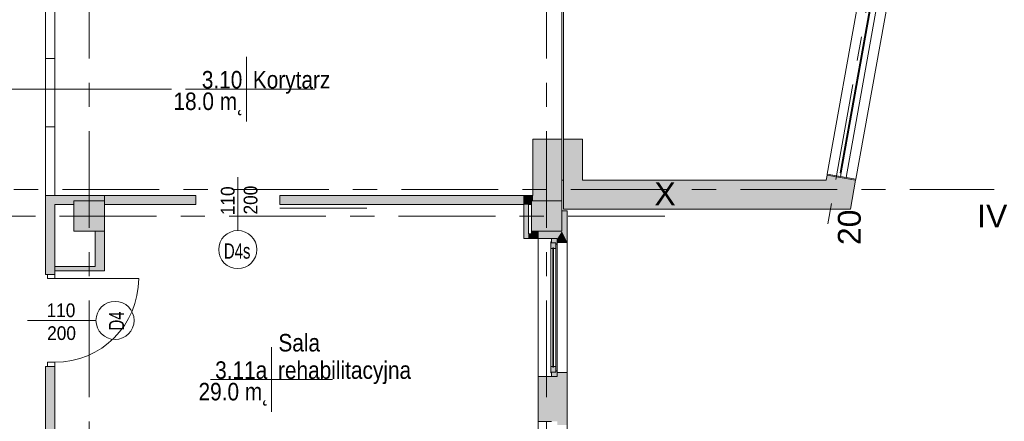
# Model space of a CAD drawing. Header units: centimetres. Extents: x -2424 to 2319, y 5 to 3760.
# Tile 82 of 117: x 496 to 1788, y 2059 to 2586. Entities that reach past the tile are written whole.
import ezdxf

# ---------------------------------------------------------------- set-up
doc = ezdxf.new("R2010")
doc.units = ezdxf.units.CM
doc.linetypes.add('Oś', pattern=[222.25, 127, -31.75, 31.75, -31.75])
for name, color, linetype, lineweight in [('A-ANNO-NOTE', 131, 'Continuous', 9), ('A-AREA', 32, 'Continuous', 13), ('A-AREA-IDEN', 2, 'Continuous', 13), ('A-DETL-GENF', 92, 'Continuous', 9), ('A-DETL-MEDM', 33, 'Continuous', 25), ('A-DOOR', 31, 'Continuous', 13), ('A-FLOR', 192, 'Continuous', 13), ('A-GLAZ', 151, 'Continuous', 13), ('A-WALL', 113, 'Continuous', 13), ('S-COLS', 52, 'Continuous', 13), ('S-GRID', 1, 'Continuous', 13), ('S-GRID-IDEN', 1, 'Continuous', 13)]:
    doc.layers.add(name, color=color, linetype=linetype, lineweight=lineweight)
doc.layers.add('A-WALL-PATT', color=111, linetype='Continuous', lineweight=13, plot=False)
doc.styles.add('Arial', font='arial.ttf', dxfattribs={"width": 0.9, "height": 18})
doc.styles.add('Arial_1', font='arial.ttf', dxfattribs={"width": 0.7, "height": 20})
doc.styles.add('Arial_5', font='arial.ttf', dxfattribs={"height": 30})
doc.styles.add('Arial_6', font='arial.ttf', dxfattribs={"width": 0.85, "height": 23})

msp = doc.modelspace()

# ---------------------------------------------------------------- hatches: boundary and pattern name
at = {"layer": 'A-GLAZ', "lineweight": 9}
h = msp.add_hatch(color=251, dxfattribs=at)
h.paths.add_polyline_path([(1193.9, 2298.8), (1193.9, 2293.3), (1199.4, 2293.3), (1199.4, 2291.3), (1201.4, 2291.3), (1201.4, 2298.8), (1196, 2298.8)], flags=0)
h.paths.add_polyline_path([(1201.4, 2125.3), (1199.4, 2125.3), (1199.4, 2123.3), (1193.9, 2123.3), (1193.9, 2117.8), (1201.4, 2117.8)], flags=0)
h = msp.add_hatch(color=251, dxfattribs=at)
h.paths.add_polyline_path([(1192.9, 2294.3), (1192.9, 2285.8), (1195.6, 2285.8), (1195.6, 2286.8), (1196.6, 2286.8), (1196.6, 2285.8), (1199.4, 2285.8), (1199.4, 2293.3), (1193.9, 2293.3), (1193.9, 2294.3)], flags=0)
h.paths.add_polyline_path([(1196.6, 2130.8), (1196.6, 2129.8), (1195.6, 2129.8), (1195.6, 2130.8), (1192.9, 2130.8), (1192.9, 2122.3), (1193.9, 2122.3), (1193.9, 2123.3), (1199.4, 2123.3), (1199.4, 2130.8)], flags=0)
msp.add_hatch(color=251, dxfattribs=at).paths.add_polyline_path([(1196, 2286.8), (1195.6, 2286.8), (1195.6, 2129.8), (1196.6, 2129.8), (1196.6, 2286.8)], flags=0)
at = {"layer": 'S-COLS', "lineweight": 9}
for points in [[(567.4, 2308.3), (607.4, 2308.3), (607.4, 2348.3), (567.4, 2348.3)], [(1167.4, 2308.3), (1207.4, 2308.3), (1207.4, 2348.3), (1167.4, 2348.3)]]:
    msp.add_hatch(color=251, dxfattribs=at).paths.add_polyline_path(points, flags=0)

# ---------------------------------------------------------------- linework, layer by layer
at = {"layer": 'A-ANNO-NOTE', "color": 251, "lineweight": 9}
for p, q in [((782.4, 2379.3), (782.4, 2309.3)), ((782.4, 2379.3), (782.4, 2309.3)), ((506.4, 2191.3), (596.4, 2191.3)), ((506.4, 2191.3), (596.4, 2191.3))]:
    msp.add_line(p, q, dxfattribs=at)
for centre in [(782.4, 2284.3), (621.4, 2191.3)]:
    msp.add_circle(centre, 25, dxfattribs=at)
at = {"layer": 'A-AREA', "color": 251, "lineweight": 9}
for p, q in [((1207.4, 2429.3), (1207.4, 2757.3)), ((1209.4, 2429.3), (1209.4, 2757.3))]:
    msp.add_line(p, q, dxfattribs=at)
at = {"layer": 'A-AREA-IDEN', "color": 251, "lineweight": 9}
for p, q in [((793.6, 2537.4), (793.6, 2494.9)), ((427.3, 2494.9), (695.3, 2494.9)), ((803.4, 2494.9), (713.6, 2494.9)), ((713.6, 2494.9), (883.6, 2494.9)), ((793.6, 2494.9), (793.6, 2452.4)), ((826.4, 2156.2), (826.4, 2113.7)), ((836.2, 2113.7), (746.4, 2113.7)), ((746.4, 2113.7), (906.4, 2113.7)), ((826.4, 2113.7), (826.4, 2071.2))]:
    msp.add_line(p, q, dxfattribs=at)
at = {"layer": 'A-DETL-GENF', "color": 251, "lineweight": 9}
for p, q in [((532.9, 2251.8), (542.4, 2251.8)), ((532.9, 2246.3), (532.9, 2251.8)), ((542.4, 2251.8), (542.4, 2246.3)), ((542.4, 2246.3), (532.9, 2246.3)), ((532.9, 2136.3), (542.4, 2136.3)), ((532.9, 2130.8), (532.9, 2136.3)), ((542.4, 2130.8), (532.9, 2130.8)), ((542.4, 2136.3), (542.4, 2130.8))]:
    msp.add_line(p, q, dxfattribs=at)
at = {"layer": 'A-DETL-MEDM', "color": 251, "lineweight": 9}
for p, q in [((542.4, 2251.8), (532.9, 2251.8)), ((532.9, 2251.8), (532.9, 2246.3)), ((542.4, 2246.3), (542.4, 2251.8)), ((532.9, 2246.3), (542.4, 2246.3)), ((532.9, 2136.3), (542.4, 2136.3)), ((532.9, 2130.8), (532.9, 2136.3)), ((542.4, 2130.8), (532.9, 2130.8)), ((542.4, 2136.3), (542.4, 2130.8))]:
    msp.add_line(p, q, dxfattribs=at)
at = {"layer": 'A-DOOR', "color": 251, "lineweight": 9}
for p, q in [((782.4, 2326.3), (782.4, 2372.3)), ((837.4, 2338.8), (951.8, 2338.8)), ((542.4, 2246.3), (652.4, 2246.3))]:
    msp.add_line(p, q, dxfattribs=at)
msp.add_arc((542.4, 2246.3), 110, 270, 0, dxfattribs=at)
at = {"layer": 'A-FLOR', "color": 251, "lineweight": 9}
msp.add_line((1207.4, 2375.3), (1209.4, 2375.3), dxfattribs=at)
at = {"layer": 'A-GLAZ', "color": 251, "lineweight": 9}
for p, q in [((1572.6, 2380.4), (1690.1, 3035)), ((1572.4, 2385), (1688.3, 3030.7)), ((1580, 2379.1), (1697.5, 3033.6)), ((1697.5, 3033.6), (1580, 2379.1)), ((1573.4, 2384.9), (1572.4, 2385)), ((1580, 2379.1), (1572.6, 2380.4)), ((1193.9, 2298.8), (1201.4, 2298.8)), ((1193.9, 2293.3), (1193.9, 2298.8)), ((1201.4, 2298.8), (1201.4, 2291.3)), ((1201.4, 2117.8), (1201.4, 2298.8)), ((1192.9, 2294.3), (1193.9, 2294.3)), ((1192.9, 2285.8), (1192.9, 2294.3)), ((1195.6, 2285.8), (1192.9, 2285.8)), ((1192.9, 2285.8), (1192.9, 2130.8)), ((1193.9, 2294.3), (1193.9, 2293.3)), ((1193.9, 2293.3), (1199.4, 2293.3)), ((1199.4, 2293.3), (1193.9, 2293.3)), ((1195.6, 2286.8), (1196.6, 2286.8)), ((1195.6, 2129.8), (1195.6, 2286.8)), ((1195.6, 2286.8), (1195.6, 2285.8)), ((1196.6, 2286.8), (1195.6, 2286.8)), ((1196.6, 2286.8), (1196.6, 2129.8)), ((1196.6, 2285.8), (1196.6, 2286.8)), ((1199.4, 2285.8), (1196.6, 2285.8)), ((1199.4, 2293.3), (1199.4, 2285.8)), ((1199.4, 2291.3), (1199.4, 2293.3)), ((1201.4, 2291.3), (1199.4, 2291.3)), ((1199.4, 2285.8), (1199.4, 2130.8)), ((1201.4, 2291.3), (1201.4, 2125.3)), ((1192.9, 2122.3), (1192.9, 2130.8)), ((1192.9, 2130.8), (1195.6, 2130.8)), ((1195.6, 2130.8), (1195.6, 2129.8)), ((1196.6, 2130.8), (1199.4, 2130.8)), ((1196.6, 2129.8), (1196.6, 2130.8)), ((1199.4, 2130.8), (1199.4, 2123.3)), ((1193.9, 2122.3), (1192.9, 2122.3)), ((1193.9, 2123.3), (1193.9, 2122.3)), ((1199.4, 2123.3), (1193.9, 2123.3)), ((1193.9, 2117.8), (1193.9, 2123.3)), ((1193.9, 2123.3), (1199.4, 2123.3)), ((1201.4, 2117.8), (1193.9, 2117.8)), ((1196.6, 2129.8), (1195.6, 2129.8)), ((1195.6, 2129.8), (1196.6, 2129.8)), ((1199.4, 2125.3), (1201.4, 2125.3)), ((1199.4, 2123.3), (1199.4, 2125.3)), ((1201.4, 2125.3), (1201.4, 2117.8))]:
    msp.add_line(p, q, dxfattribs=at)
at = {"layer": 'A-WALL', "color": 251, "lineweight": 9}
for p, q in [((1555.4, 2383.5), (1672.9, 3038.1)), ((1710.3, 3031.3), (1592.8, 2376.8)), ((530.4, 2625.3), (530.4, 2355.3)), ((542.4, 2355.3), (542.4, 2625.3)), ((530.4, 2535.3), (542.4, 2535.3)), ((542.4, 2445.3), (530.4, 2445.3)), ((1169.4, 2429.3), (1169.4, 2355.3)), ((1207.4, 2429.3), (1169.4, 2429.3)), ((1207.4, 2348.3), (1207.4, 2429.3)), ((1209.4, 2429.3), (1209.4, 2337.3)), ((1234.4, 2429.3), (1209.4, 2429.3)), ((1234.4, 2375.3), (1234.4, 2429.3)), ((1555.1, 2382), (1553.9, 2375.3)), ((1555.1, 2382), (1555.4, 2383.5)), ((1592.5, 2375.3), (1555.1, 2382)), ((1572.6, 2380.4), (1555.4, 2383.5)), ((1592.8, 2376.8), (1580, 2379.1)), ((1592.5, 2375.3), (1592.8, 2376.8)), ((1234.4, 2375.3), (1553.9, 2375.3)), ((1585.7, 2337.3), (1592.5, 2375.3)), ((530.4, 2355.3), (530.4, 2251.8)), ((542.4, 2355.3), (530.4, 2355.3)), ((727.4, 2355.3), (542.4, 2355.3)), ((607.4, 2348.3), (607.4, 2355.3)), ((727.4, 2343.3), (727.4, 2355.3)), ((1169.4, 2355.3), (837.4, 2355.3)), ((837.4, 2355.3), (837.4, 2343.3)), ((1157.4, 2298.8), (1157.4, 2355.3)), ((542.4, 2251.8), (542.4, 2343.3)), ((542.4, 2343.3), (567.4, 2343.3)), ((607.4, 2343.3), (727.4, 2343.3)), ((837.4, 2343.3), (1157.4, 2343.3)), ((1163.4, 2343.3), (1167.4, 2343.3)), ((1163.4, 2304.8), (1163.4, 2343.3)), ((1585.7, 2337.3), (1209.4, 2337.3)), ((1214.4, 2335.3), (1207.4, 2335.3)), ((1214.4, 2335.3), (1214.4, 1402.8)), ((595.4, 2308.3), (595.4, 2262.3)), ((607.4, 2256.3), (607.4, 2308.3)), ((1157.4, 2298.8), (1193.9, 2298.8)), ((1167.4, 2304.8), (1163.4, 2304.8)), ((1167.4, 2308.3), (1167.4, 2298.8)), ((1176.4, 2298.8), (1176.4, 2308.3)), ((1176.4, 1868.3), (1176.4, 2298.8)), ((1201.4, 2293.8), (1214.4, 2293.8)), ((595.4, 2262.3), (542.4, 2262.3)), ((530.4, 2251.8), (532.9, 2251.8)), ((542.4, 2256.3), (607.4, 2256.3)), ((532.9, 2130.8), (530.4, 2130.8)), ((530.4, 2130.8), (530.4, 2035.8)), ((542.4, 2035.8), (542.4, 2130.8)), ((1193.9, 2117.8), (1176.4, 2117.8)), ((1214.4, 2122.8), (1201.4, 2122.8)), ((1176.4, 2058.8), (1193.9, 2058.8))]:
    msp.add_line(p, q, dxfattribs=at)
at = {"layer": 'A-WALL-PATT', "color": 251, "linetype": 'Continuous', "lineweight": 9, "extrusion": (0, 0, -1)}
for points in [[(-1169.4, 2348.3), (-1207.4, 2429.3), (-1169.4, 2429.3)], [(-1207.4, 2429.3), (-1169.4, 2348.3), (-1182.7, 2348.3)], [(-1207.4, 2429.3), (-1182.7, 2348.3), (-1207.4, 2348.3)], [(-1209.4, 2375.3), (-1234.4, 2429.3), (-1209.4, 2429.3)], [(-1234.4, 2429.3), (-1209.4, 2375.3), (-1234.4, 2375.3)], [(-1592.5, 2375.3), (-1555.1, 2382), (-1553.9, 2375.3)], [(-1261.7, 2337.3), (-1209.4, 2375.3), (-1209.4, 2337.3)], [(-1209.4, 2375.3), (-1261.7, 2337.3), (-1553.9, 2375.3)], [(-1553.9, 2375.3), (-1261.7, 2337.3), (-1547.1, 2337.3)], [(-1553.9, 2337.3), (-1553.9, 2375.3), (-1547.1, 2337.3)], [(-1553.9, 2375.3), (-1553.9, 2337.3), (-1555.1, 2337.3)], [(-1553.9, 2375.3), (-1555.1, 2337.3), (-1592.5, 2375.3)], [(-1592.5, 2375.3), (-1555.1, 2337.3), (-1585.7, 2337.3)], [(-530.4, 2251.8), (-542.4, 2355.3), (-530.4, 2355.3)], [(-542.4, 2355.3), (-530.4, 2251.8), (-542.4, 2251.8)], [(-542.4, 2355.3), (-567.4, 2348.3), (-607.4, 2355.3)], [(-567.4, 2348.3), (-542.4, 2355.3), (-542.4, 2343.3)], [(-607.4, 2355.3), (-567.4, 2348.3), (-607.4, 2348.3)], [(-607.4, 2355.3), (-607.4, 2343.3), (-727.4, 2355.3)], [(-727.4, 2355.3), (-607.4, 2343.3), (-727.4, 2343.3)], [(-837.4, 2343.3), (-1157.4, 2355.3), (-837.4, 2355.3)], [(-1157.4, 2355.3), (-837.4, 2343.3), (-1157.4, 2343.3)], [(-1167.4, 2343.3), (-1157.4, 2355.3), (-1157.4, 2343.3)], [(-1157.4, 2355.3), (-1167.4, 2343.3), (-1167.4, 2348.3)], [(-1157.4, 2355.3), (-1167.4, 2348.3), (-1169.4, 2355.3)], [(-1169.4, 2355.3), (-1167.4, 2348.3), (-1169.4, 2348.3)], [(-567.4, 2343.3), (-567.4, 2348.3), (-542.4, 2343.3)], [(-1157.4, 2298.8), (-1163.4, 2343.3), (-1157.4, 2343.3)], [(-1163.4, 2343.3), (-1157.4, 2298.8), (-1163.4, 2298.8)], [(-1207.4, 2308.3), (-1214.4, 2293.8), (-1207.4, 2335.3)], [(-1207.4, 2335.3), (-1214.4, 2293.8), (-1214.4, 2335.3)], [(-595.4, 2256.3), (-607.4, 2308.3), (-595.4, 2308.3)], [(-607.4, 2308.3), (-595.4, 2256.3), (-607.4, 2256.3)], [(-1167.4, 2298.8), (-1163.4, 2304.8), (-1163.4, 2298.8)], [(-1163.4, 2304.8), (-1167.4, 2298.8), (-1167.4, 2304.8)], [(-1176.4, 2298.8), (-1167.4, 2308.3), (-1167.4, 2298.8)], [(-1167.4, 2308.3), (-1176.4, 2298.8), (-1176.4, 2308.3)], [(-1201.4, 2298.8), (-1176.4, 2308.3), (-1176.4, 2298.8)], [(-1176.4, 2308.3), (-1201.4, 2298.8), (-1207.4, 2308.3)], [(-1207.4, 2308.3), (-1201.4, 2298.8), (-1201.4, 2293.8)], [(-1207.4, 2308.3), (-1201.4, 2293.8), (-1214.4, 2293.8)], [(-595.4, 2256.3), (-542.4, 2262.3), (-542.4, 2256.3)], [(-542.4, 2262.3), (-595.4, 2256.3), (-595.4, 2262.3)], [(-530.4, 2035.8), (-542.4, 2130.8), (-530.4, 2130.8)], [(-542.4, 2130.8), (-530.4, 2035.8), (-532.9, 2035.8)], [(-542.4, 2130.8), (-532.9, 2035.8), (-542.4, 2035.8)], [(-1176.4, 2058.8), (-1201.4, 2117.8), (-1176.4, 2117.8)], [(-1201.4, 2117.8), (-1176.4, 2058.8), (-1201.4, 2058.8)], [(-1201.4, 2122.8), (-1201.4, 2053.8), (-1214.4, 2122.8)], [(-1214.4, 2122.8), (-1201.4, 2053.8), (-1214.4, 2053.8)]]:
    msp.add_solid(points, dxfattribs=at)
at = {"layer": 'A-WALL-PATT', "color": 251, "linetype": 'Continuous', "lineweight": 9}
for points in [[(607.4, 2343.3), (607.4, 2355.3), (607.4, 2348.3)], [(1201.4, 2117.8), (1201.4, 2053.8), (1201.4, 2122.8)], [(1201.4, 2117.8), (1201.4, 2058.8), (1201.4, 2053.8)]]:
    msp.add_solid(points, dxfattribs=at)
at = {"layer": 'S-COLS', "color": 251, "lineweight": 9}
for p, q in [((607.4, 2348.3), (567.4, 2348.3)), ((567.4, 2348.3), (567.4, 2308.3)), ((607.4, 2308.3), (607.4, 2348.3)), ((1207.4, 2348.3), (1167.4, 2348.3)), ((1167.4, 2348.3), (1167.4, 2308.3)), ((1207.4, 2308.3), (1207.4, 2348.3)), ((567.4, 2308.3), (607.4, 2308.3)), ((1167.4, 2308.3), (1207.4, 2308.3))]:
    msp.add_line(p, q, dxfattribs=at)
at = {"layer": 'S-GRID', "color": 251, "linetype": 'Oś', "lineweight": 9}
for p, q in [((1785.4, 3595), (1556.2, 2318)), ((587.4, 2884.3), (587.4, 27.1)), ((1187.4, 2884.3), (1187.4, 27.1)), ((-1225.6, 2363.3), (1774.4, 2363.3)), ((1342.5, 2328.3), (-1368.8, 2328.3))]:
    msp.add_line(p, q, dxfattribs=at)

# ---------------------------------------------------------------- texts
at = {"layer": 'A-ANNO-NOTE', "color": 251, "lineweight": 9}
for s, height, style, width, p in [('110', 18, 'Arial', 0.9, (778.1, 2329.5)), ('200', 18, 'Arial', 0.9, (808.1, 2330.4)), ('D4', 20, 'Arial_1', 0.7, (633.3, 2178.1))]:
    msp.add_text(s, height=height, rotation=90, dxfattribs=dict(at, style=style, width=width)).set_placement(p)
for s, height, style, width, p in [('D4s', 20, 'Arial_1', 0.7, (764.2, 2272.4)), ('110', 18, 'Arial', 0.9, (531.6, 2195.6)), ('200', 18, 'Arial', 0.9, (532.4, 2165.6)), ('200', 18, 'Arial', 0.9, (532.4, 2165.6))]:
    msp.add_text(s, height=height, dxfattribs=dict(at, style=style, width=width)).set_placement(p)
at = {"layer": 'A-AREA-IDEN', "color": 251, "lineweight": 9, "style": 'Arial_6', "width": 0.85}
for s, p in [('3.10', (735.2, 2495.8)), ('Korytarz', (802.1, 2495.8)), ('18.0 m˛', (698, 2467.5)), ('Sala', (835.6, 2150.5)), ('3.11a', (752.7, 2114.6)), ('rehabilitacyjna', (835.1, 2114.6)), ('29.0 m˛', (730.9, 2086.3))]:
    msp.add_text(s, height=23, dxfattribs=at).set_placement(p)
at = {"layer": 'S-GRID-IDEN', "color": 251, "lineweight": 9, "style": 'Arial_5'}
for s, p in [('X', (1328.7, 2342.4)), ('IV', (1752, 2313.4))]:
    msp.add_text(s, height=30, dxfattribs=at).set_placement(p)
msp.add_text('20', height=30, rotation=90, dxfattribs=at).set_placement((1599.3, 2290.2))

doc.saveas('drawing.dxf')
